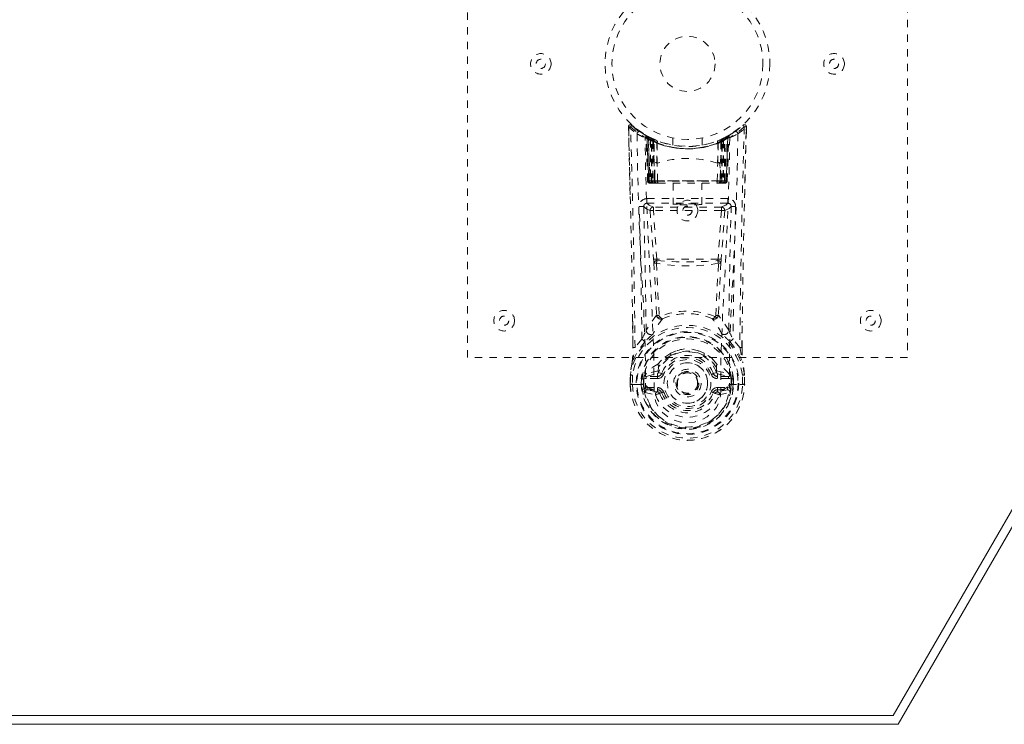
# Model space of a CAD drawing. Header units: inches. Extents: x 4.1 to 63.6, y 13.1 to 38.9.
# Tile 4 of 6: x 36.8 to 50.2, y 13.1 to 22.7. Entities that reach past the tile are written whole.
import ezdxf

# ---------------------------------------------------------------- set-up
doc = ezdxf.new("R2010")
doc.units = ezdxf.units.IN
doc.header["$MEASUREMENT"] = 0
doc.linetypes.add('SLD-Dashed', pattern=[0.075, 0.05, -0.025])
doc.linetypes.add('SLD-Solid', pattern=[0])

msp = doc.modelspace()

# ---------------------------------------------------------------- linework, layer by layer
at = {"color": 7, "linetype": 'SLD-Solid', "lineweight": 15}
for p, q in [((63.642, 38.865), (48.767, 13.101)), ((48.698, 13.219), (63.437, 38.747)), ((63.437, 38.747), (48.698, 13.219)), ((19.085, 13.219), (48.698, 13.219)), ((48.698, 13.219), (19.085, 13.219)), ((48.767, 13.101), (19.017, 13.101))]:
    msp.add_line(p, q, dxfattribs=at)
at = {"color": 7, "linetype": 'SLD-Dashed', "lineweight": 0}
for p, q in [((42.892, 18.101), (42.892, 26.101)), ((48.892, 26.101), (48.892, 18.101)), ((45.087, 21.191), (45.086, 21.241)), ((45.088, 21.241), (45.089, 21.191)), ((45.11, 20.317), (45.09, 21.234)), ((46.694, 21.195), (46.695, 21.241)), ((46.696, 21.195), (46.697, 21.241)), ((45.326, 21.125), (45.313, 21.133)), ((45.332, 21.121), (45.319, 21.129)), ((45.326, 21.125), (45.326, 21.125)), ((45.341, 21.101), (45.327, 21.109)), ((45.349, 20.505), (45.327, 21.109)), ((45.329, 21.123), (45.329, 21.123)), ((45.362, 20.505), (45.341, 21.101)), ((45.341, 21.101), (45.362, 20.505)), ((45.341, 21.101), (45.341, 21.101)), ((45.344, 21.115), (45.344, 21.115)), ((45.409, 21.082), (45.344, 21.115)), ((45.36, 21.093), (45.38, 20.501)), ((45.426, 21.056), (45.36, 21.09)), ((45.38, 20.505), (45.36, 21.09)), ((45.388, 21.06), (45.4, 21.086)), ((45.692, 21.09), (45.692, 20.993)), ((46.092, 20.993), (46.092, 21.09)), ((46.424, 21.09), (46.357, 21.056)), ((46.439, 21.115), (46.374, 21.082)), ((46.401, 20.501), (46.423, 21.093)), ((46.403, 20.505), (46.424, 21.09)), ((46.442, 21.101), (46.421, 20.505)), ((46.421, 20.505), (46.442, 21.101)), ((46.435, 20.505), (46.456, 21.109)), ((46.439, 21.115), (46.439, 21.115)), ((46.456, 21.109), (46.442, 21.101)), ((46.442, 21.101), (46.442, 21.101)), ((46.454, 21.123), (46.454, 21.123)), ((46.47, 21.133), (46.457, 21.125)), ((46.457, 21.125), (46.457, 21.125)), ((46.564, 21.196), (46.546, 21.178)), ((45.388, 21.06), (45.388, 20.505)), ((45.406, 21.052), (45.388, 21.06)), ((45.401, 21.054), (45.42, 21.045)), ((45.402, 20.505), (45.401, 21.054)), ((45.406, 21.052), (45.418, 21.078)), ((45.406, 20.505), (45.406, 21.052)), ((45.411, 21.081), (45.409, 21.082)), ((45.418, 21.078), (45.411, 21.081)), ((45.42, 21.045), (45.432, 21.071)), ((45.42, 21.045), (45.42, 20.505)), ((45.439, 21.037), (45.42, 21.045)), ((45.42, 21.045), (45.42, 20.505)), ((45.426, 21.056), (45.428, 21.055)), ((45.445, 20.505), (45.426, 21.056)), ((45.428, 21.055), (45.445, 20.556)), ((45.431, 21.072), (45.45, 21.064)), ((45.439, 21.037), (45.45, 21.064)), ((45.439, 20.505), (45.439, 21.037)), ((45.477, 21.024), (45.473, 21.026)), ((45.475, 20.748), (45.473, 21.026)), ((45.481, 21.051), (45.477, 21.053)), ((45.477, 21.024), (45.48, 20.747)), ((46.307, 21.053), (46.302, 21.051)), ((46.304, 20.747), (46.306, 21.024)), ((46.31, 21.026), (46.306, 21.024)), ((46.31, 21.026), (46.308, 20.748)), ((46.333, 21.064), (46.352, 21.072)), ((46.357, 21.056), (46.338, 20.505)), ((46.338, 20.556), (46.355, 21.055)), ((46.364, 21.045), (46.345, 21.037)), ((46.345, 21.037), (46.345, 20.505)), ((46.355, 21.055), (46.357, 21.056)), ((46.363, 21.045), (46.382, 21.054)), ((46.363, 20.505), (46.364, 21.045)), ((46.363, 20.505), (46.363, 21.045)), ((46.374, 21.082), (46.372, 21.081)), ((46.395, 21.06), (46.377, 21.052)), ((46.377, 21.052), (46.377, 20.505)), ((46.382, 21.054), (46.382, 20.505)), ((46.395, 20.505), (46.395, 21.06)), ((45.478, 20.746), (45.48, 20.747)), ((45.484, 20.503), (45.478, 20.746)), ((46.299, 20.503), (46.305, 20.746)), ((46.304, 20.747), (46.305, 20.746)), ((45.349, 20.505), (45.362, 20.505)), ((45.38, 20.505), (45.445, 20.505)), ((45.388, 20.505), (45.406, 20.505)), ((45.389, 20.476), (45.402, 20.476)), ((45.392, 20.476), (45.402, 20.476)), ((45.41, 20.476), (45.401, 20.478)), ((45.42, 20.505), (45.402, 20.505)), ((45.402, 20.476), (45.403, 20.476)), ((46.377, 20.505), (45.406, 20.505)), ((45.41, 20.476), (45.468, 20.476)), ((45.42, 20.505), (45.439, 20.505)), ((45.42, 20.505), (46.363, 20.505)), ((46.345, 20.505), (45.439, 20.505)), ((45.468, 20.476), (45.439, 20.476)), ((45.446, 20.505), (45.445, 20.505)), ((45.446, 20.505), (45.446, 20.504)), ((45.475, 20.476), (45.491, 20.476)), ((45.475, 20.476), (45.475, 20.476)), ((45.491, 20.476), (46.292, 20.476)), ((45.697, 20.476), (45.697, 20.186)), ((46.087, 20.186), (46.087, 20.476)), ((46.292, 20.476), (46.308, 20.476)), ((46.308, 20.476), (46.308, 20.476)), ((46.315, 20.476), (46.373, 20.476)), ((46.344, 20.476), (46.315, 20.476)), ((46.338, 20.505), (46.337, 20.505)), ((46.337, 20.504), (46.337, 20.505)), ((46.338, 20.505), (46.403, 20.505)), ((46.344, 20.476), (46.344, 20.476)), ((46.344, 20.476), (46.363, 20.476)), ((46.345, 20.505), (46.363, 20.505)), ((46.382, 20.505), (46.363, 20.505)), ((46.377, 20.505), (46.395, 20.505)), ((46.38, 20.476), (46.381, 20.476)), ((46.381, 20.476), (46.391, 20.476)), ((46.381, 20.476), (46.395, 20.476)), ((46.403, 20.505), (46.403, 20.505)), ((46.421, 20.505), (46.435, 20.505)), ((45.34, 20.265), (45.34, 20.202)), ((46.443, 20.265), (45.34, 20.265)), ((45.34, 20.202), (46.443, 20.202)), ((45.428, 20.149), (45.428, 20.104)), ((46.355, 20.149), (45.428, 20.149)), ((46.355, 20.149), (46.355, 20.104)), ((46.443, 20.202), (46.443, 20.265)), ((45.383, 20.102), (45.43, 19.438)), ((46.355, 20.104), (45.428, 20.104)), ((45.474, 19.441), (45.428, 20.104)), ((46.355, 20.104), (46.309, 19.441)), ((46.4, 20.102), (46.354, 19.438)), ((46.355, 20.104), (46.4, 20.102)), ((46.309, 19.441), (45.474, 19.441)), ((45.505, 18.67), (45.505, 18.67)), ((46.278, 18.67), (46.278, 18.67)), ((45.147, 18.232), (45.143, 18.592)), ((46.636, 18.232), (46.64, 18.577)), ((45.27, 18.351), (45.177, 18.235)), ((46.606, 18.235), (46.513, 18.351)), ((45.739, 18.189), (45.664, 18.16)), ((46.119, 18.16), (46.045, 18.188)), ((48.892, 18.101), (42.892, 18.101)), ((45.538, 18.063), (45.489, 18.009)), ((46.294, 18.009), (46.245, 18.063)), ((45.112, 17.863), (45.112, 17.859)), ((45.493, 17.916), (45.327, 17.878)), ((45.331, 17.842), (45.483, 17.879)), ((45.483, 17.879), (45.496, 17.896)), ((45.483, 17.842), (45.483, 17.879)), ((45.495, 17.963), (45.493, 17.916)), ((45.496, 17.896), (45.539, 17.881)), ((46.245, 17.881), (46.287, 17.896)), ((46.287, 17.896), (46.3, 17.879)), ((46.288, 17.963), (46.29, 17.916)), ((46.29, 17.916), (46.457, 17.878)), ((46.3, 17.842), (46.3, 17.879)), ((46.3, 17.879), (46.452, 17.842)), ((46.671, 17.859), (46.671, 17.863)), ((45.111, 17.732), (45.112, 17.859)), ((45.111, 17.732), (45.115, 17.732)), ((45.113, 17.859), (45.113, 17.731)), ((45.115, 17.732), (45.141, 17.732)), ((45.142, 17.859), (45.141, 17.735)), ((45.141, 17.732), (45.159, 17.732)), ((45.159, 17.733), (45.178, 17.732)), ((45.159, 17.732), (45.159, 17.733)), ((45.178, 17.732), (45.32, 17.732)), ((45.262, 17.736), (45.263, 17.81)), ((45.292, 17.737), (45.262, 17.736)), ((45.262, 17.736), (45.262, 17.736)), ((45.292, 17.808), (45.263, 17.81)), ((45.297, 17.822), (45.292, 17.809)), ((45.292, 17.808), (45.292, 17.737)), ((45.297, 17.737), (45.292, 17.737)), ((45.299, 17.658), (45.292, 17.737)), ((45.297, 17.822), (45.297, 17.737)), ((45.297, 17.822), (45.297, 17.822)), ((45.331, 17.842), (45.331, 17.812)), ((45.483, 17.842), (45.331, 17.842)), ((45.483, 17.812), (45.331, 17.812)), ((45.483, 17.812), (45.483, 17.842)), ((46.048, 17.751), (46.048, 17.747)), ((46.452, 17.842), (46.3, 17.842)), ((46.3, 17.812), (46.3, 17.842)), ((46.452, 17.812), (46.3, 17.812)), ((46.452, 17.812), (46.452, 17.842)), ((46.463, 17.732), (46.605, 17.732)), ((46.463, 17.727), (46.464, 17.732)), ((46.491, 17.809), (46.486, 17.822)), ((46.486, 17.822), (46.487, 17.737)), ((46.486, 17.822), (46.486, 17.822)), ((46.487, 17.737), (46.491, 17.737)), ((46.521, 17.81), (46.491, 17.808)), ((46.491, 17.737), (46.491, 17.808)), ((46.521, 17.736), (46.491, 17.737)), ((46.521, 17.81), (46.521, 17.81)), ((46.521, 17.81), (46.521, 17.736)), ((46.521, 17.736), (46.521, 17.736)), ((46.605, 17.732), (46.624, 17.733)), ((46.624, 17.733), (46.624, 17.732)), ((46.624, 17.732), (46.642, 17.732)), ((46.642, 17.735), (46.641, 17.859)), ((46.642, 17.732), (46.668, 17.732)), ((46.668, 17.732), (46.672, 17.732)), ((46.67, 17.731), (46.67, 17.859)), ((46.672, 17.732), (46.671, 17.859)), ((45.314, 17.624), (45.455, 17.59)), ((45.344, 17.69), (45.344, 17.66)), ((45.344, 17.69), (45.483, 17.69)), ((45.483, 17.631), (45.344, 17.66)), ((45.344, 17.66), (45.483, 17.66)), ((45.483, 17.69), (45.483, 17.66)), ((45.483, 17.66), (45.483, 17.631)), ((45.539, 17.621), (45.511, 17.611)), ((46.272, 17.611), (46.245, 17.621)), ((46.3, 17.66), (46.3, 17.69)), ((46.3, 17.69), (46.439, 17.69)), ((46.3, 17.631), (46.3, 17.66)), ((46.439, 17.66), (46.3, 17.631)), ((46.3, 17.66), (46.439, 17.66)), ((46.328, 17.59), (46.469, 17.624)), ((46.439, 17.66), (46.439, 17.69))]:
    msp.add_line(p, q, dxfattribs=at)
at = {"color": 7, "linetype": 'SLD-Dashed', "lineweight": 0, "flags": 128}
for points in [[(46.672, 20.273), (46.673, 20.347), (46.677, 20.52), (46.681, 20.729), (46.687, 20.976), (46.693, 21.234)], [(45.204, 21.148), (45.211, 20.695), (45.223, 20.246), (45.241, 19.802), (45.262, 19.366), (45.293, 18.8), (45.316, 18.253), (45.32, 17.727)], [(45.437, 17.66), (45.433, 18.19), (45.409, 18.739), (45.377, 19.307), (45.354, 19.743), (45.336, 20.188), (45.322, 20.639), (45.314, 21.092)], [(45.335, 21.12), (45.329, 21.124), (45.326, 21.125)], [(45.358, 21.098), (45.353, 21.108), (45.347, 21.113)], [(45.399, 21.084), (45.392, 21.089), (45.384, 21.094)], [(46.469, 21.092), (46.461, 20.639), (46.448, 20.188), (46.429, 19.743), (46.406, 19.307), (46.374, 18.739), (46.35, 18.19), (46.346, 17.66)], [(46.395, 21.06), (46.391, 21.07), (46.387, 21.079), (46.384, 21.084), (46.383, 21.086)], [(46.399, 21.094), (46.391, 21.089), (46.384, 21.084)], [(46.579, 21.148), (46.572, 20.695), (46.56, 20.246), (46.542, 19.802), (46.521, 19.366), (46.49, 18.8), (46.467, 18.253), (46.463, 17.727)], [(45.401, 21.054), (45.406, 21.063), (45.41, 21.072), (45.413, 21.078), (45.413, 21.08)], [(45.431, 21.072), (45.43, 21.07), (45.428, 21.064), (45.424, 21.055), (45.42, 21.045)], [(46.345, 21.037), (46.34, 21.047), (46.337, 21.056), (46.334, 21.062), (46.333, 21.064)], [(46.351, 21.071), (46.352, 21.069), (46.354, 21.064), (46.358, 21.055), (46.363, 21.045)], [(46.364, 21.045), (46.359, 21.055), (46.355, 21.064), (46.353, 21.07), (46.352, 21.072)], [(46.377, 21.052), (46.373, 21.062), (46.369, 21.07), (46.366, 21.076), (46.365, 21.078)], [(46.37, 21.08), (46.371, 21.078), (46.373, 21.072), (46.377, 21.063), (46.382, 21.054)], [(45.445, 20.556), (45.445, 20.668), (45.449, 20.724), (45.455, 20.75), (45.459, 20.755), (45.462, 20.757), (45.463, 20.757), (45.465, 20.757), (45.468, 20.756), (45.471, 20.754), (45.475, 20.748)], [(45.475, 20.748), (45.476, 20.747), (45.477, 20.746), (45.478, 20.746), (45.478, 20.746)], [(46.305, 20.746), (46.305, 20.746), (46.306, 20.746), (46.307, 20.747), (46.308, 20.748)], [(46.308, 20.748), (46.312, 20.754), (46.315, 20.756), (46.318, 20.757), (46.32, 20.757), (46.321, 20.757), (46.324, 20.755), (46.328, 20.75), (46.334, 20.724), (46.338, 20.668), (46.338, 20.556)], [(45.445, 20.556), (45.445, 20.555), (45.446, 20.505)], [(46.337, 20.505), (46.338, 20.555), (46.338, 20.556)], [(45.388, 20.505), (45.373, 20.505), (45.36, 20.505), (45.351, 20.505), (45.349, 20.505), (45.349, 20.505)], [(45.362, 20.505), (45.366, 20.505), (45.375, 20.505), (45.387, 20.505), (45.402, 20.505)], [(45.42, 20.505), (45.404, 20.505), (45.397, 20.505), (45.391, 20.505), (45.386, 20.505), (45.382, 20.505), (45.38, 20.505), (45.38, 20.505)], [(45.484, 20.503), (45.687, 20.503), (45.892, 20.503), (46.097, 20.503), (46.299, 20.503)], [(46.403, 20.505), (46.403, 20.505), (46.401, 20.505), (46.397, 20.505), (46.392, 20.505), (46.386, 20.505), (46.379, 20.505), (46.363, 20.505)], [(46.382, 20.505), (46.396, 20.505), (46.409, 20.505), (46.417, 20.505), (46.421, 20.505)], [(46.435, 20.505), (46.434, 20.505), (46.432, 20.505), (46.423, 20.505), (46.41, 20.505), (46.395, 20.505)], [(45.295, 20.156), (45.324, 20.129), (45.383, 20.102)], [(45.295, 20.156), (45.315, 19.312), (45.329, 18.47)], [(45.428, 20.149), (45.369, 20.176), (45.34, 20.202)], [(46.443, 20.202), (46.414, 20.176), (46.355, 20.149)], [(46.4, 20.102), (46.459, 20.129), (46.488, 20.156)], [(46.455, 18.47), (46.468, 19.312), (46.488, 20.156)], [(45.428, 20.104), (45.412, 20.104), (45.398, 20.103), (45.388, 20.102), (45.383, 20.102)], [(45.43, 19.438), (45.434, 19.438), (45.444, 19.439), (45.459, 19.44), (45.474, 19.441)], [(45.43, 19.438), (45.432, 19.415), (45.435, 19.394)], [(45.435, 19.394), (45.453, 19.035), (45.471, 18.683)], [(46.315, 19.385), (46.176, 19.361), (46.034, 19.351), (45.892, 19.349), (45.749, 19.351), (45.608, 19.361), (45.469, 19.385)], [(45.469, 19.385), (45.488, 19.024), (45.505, 18.67)], [(45.479, 19.42), (45.476, 19.43), (45.474, 19.441)], [(46.278, 18.67), (46.295, 19.024), (46.315, 19.385)], [(46.309, 19.441), (46.307, 19.43), (46.304, 19.42)], [(46.309, 19.441), (46.324, 19.44), (46.339, 19.439), (46.349, 19.438), (46.354, 19.438)], [(46.349, 19.394), (46.33, 19.035), (46.313, 18.683)], [(46.349, 19.394), (46.351, 19.415), (46.354, 19.438)], [(45.47, 18.676), (45.396, 18.579), (45.329, 18.47)], [(45.47, 18.676), (45.472, 18.666), (45.476, 18.658), (45.482, 18.651), (45.489, 18.647), (45.496, 18.645), (45.504, 18.647), (45.511, 18.651), (45.516, 18.658)], [(46.267, 18.658), (46.273, 18.651), (46.28, 18.647), (46.287, 18.645), (46.295, 18.647), (46.302, 18.651), (46.307, 18.658), (46.311, 18.666), (46.314, 18.676)], [(46.455, 18.47), (46.387, 18.579), (46.314, 18.676)], [(45.146, 18.593), (45.147, 18.472), (45.149, 18.233)], [(46.635, 18.233), (46.636, 18.467), (46.637, 18.578)], [(45.423, 18.423), (45.418, 18.417), (45.409, 18.408)], [(46.374, 18.408), (46.365, 18.417), (46.361, 18.423)], [(45.313, 18.316), (45.214, 18.19), (45.14, 18.04)], [(46.47, 18.316), (46.571, 18.187), (46.644, 18.04)], [(45.664, 18.16), (45.566, 18.093), (45.538, 18.063)], [(46.245, 18.063), (46.218, 18.093), (46.119, 18.16)], [(45.14, 18.04), (45.123, 17.952), (45.112, 17.863)], [(45.14, 18.04), (45.138, 18.035), (45.138, 18.029)], [(46.646, 18.029), (46.645, 18.035), (46.644, 18.04)], [(46.671, 17.863), (46.66, 17.952), (46.644, 18.04)], [(45.142, 17.859), (45.136, 17.86), (45.131, 17.86), (45.126, 17.861), (45.122, 17.862), (45.118, 17.862), (45.115, 17.863), (45.113, 17.863), (45.112, 17.863)], [(45.327, 17.878), (45.319, 17.87), (45.304, 17.857)], [(45.567, 17.87), (45.561, 17.872), (45.556, 17.874), (45.551, 17.876), (45.547, 17.877), (45.544, 17.879), (45.541, 17.88), (45.539, 17.88), (45.539, 17.881)], [(46.216, 17.87), (46.222, 17.872), (46.227, 17.874), (46.232, 17.876), (46.236, 17.877), (46.239, 17.879), (46.242, 17.88), (46.244, 17.88), (46.245, 17.881)], [(46.29, 17.916), (46.289, 17.903), (46.287, 17.896), (46.287, 17.896)], [(46.479, 17.857), (46.473, 17.862), (46.457, 17.878)], [(46.671, 17.863), (46.67, 17.863), (46.668, 17.863), (46.665, 17.862), (46.661, 17.862), (46.657, 17.861), (46.652, 17.86), (46.647, 17.86), (46.641, 17.859)], [(45.141, 17.735), (45.135, 17.735), (45.129, 17.735), (45.123, 17.735), (45.118, 17.735), (45.115, 17.735), (45.112, 17.735), (45.111, 17.734), (45.111, 17.732)], [(45.112, 17.859), (45.112, 17.859), (45.113, 17.859), (45.116, 17.859), (45.119, 17.859), (45.124, 17.859), (45.129, 17.859), (45.135, 17.859), (45.142, 17.859)], [(45.292, 17.808), (45.292, 17.809), (45.292, 17.809)], [(45.331, 17.812), (45.313, 17.815), (45.297, 17.822)], [(45.32, 17.727), (45.32, 17.729), (45.32, 17.732)], [(45.32, 17.727), (45.325, 17.717), (45.332, 17.708)], [(46.463, 17.727), (46.458, 17.717), (46.451, 17.708)], [(46.486, 17.822), (46.47, 17.815), (46.452, 17.812)], [(46.491, 17.808), (46.491, 17.809), (46.491, 17.809)], [(46.641, 17.859), (46.648, 17.859), (46.654, 17.859), (46.659, 17.859), (46.664, 17.859), (46.668, 17.859), (46.67, 17.859), (46.671, 17.859), (46.671, 17.859)], [(46.672, 17.732), (46.672, 17.734), (46.671, 17.735), (46.668, 17.735), (46.665, 17.735), (46.66, 17.735), (46.655, 17.735), (46.648, 17.735), (46.642, 17.735)], [(45.302, 17.673), (45.321, 17.686), (45.344, 17.69)], [(45.437, 17.66), (45.435, 17.661), (45.433, 17.661)], [(46.346, 17.66), (46.344, 17.578), (46.324, 17.497), (46.286, 17.419), (46.23, 17.349), (46.159, 17.29), (46.077, 17.246), (45.986, 17.219), (45.892, 17.21), (45.797, 17.219), (45.706, 17.246), (45.624, 17.29), (45.553, 17.349), (45.498, 17.419), (45.459, 17.497), (45.439, 17.578), (45.437, 17.66)], [(45.511, 17.611), (45.504, 17.623), (45.5, 17.627), (45.496, 17.629), (45.492, 17.63), (45.488, 17.631), (45.478, 17.629), (45.469, 17.626), (45.461, 17.62), (45.457, 17.616), (45.455, 17.611), (45.455, 17.592)], [(45.511, 17.611), (45.509, 17.61), (45.503, 17.608), (45.495, 17.605), (45.485, 17.601), (45.475, 17.598), (45.466, 17.594), (45.459, 17.592), (45.455, 17.591)], [(45.567, 17.632), (45.561, 17.63), (45.556, 17.628), (45.551, 17.626), (45.547, 17.624), (45.544, 17.623), (45.541, 17.622), (45.539, 17.622), (45.539, 17.621)], [(46.216, 17.632), (46.222, 17.63), (46.227, 17.628), (46.232, 17.626), (46.236, 17.624), (46.239, 17.623), (46.242, 17.622), (46.244, 17.622), (46.245, 17.621)], [(46.329, 17.592), (46.33, 17.605), (46.327, 17.615), (46.325, 17.618), (46.322, 17.621), (46.314, 17.626), (46.304, 17.629), (46.294, 17.63), (46.288, 17.629), (46.283, 17.626), (46.277, 17.621), (46.272, 17.611)], [(46.272, 17.611), (46.274, 17.61), (46.28, 17.608), (46.288, 17.605), (46.298, 17.601), (46.309, 17.598), (46.318, 17.594), (46.324, 17.592), (46.328, 17.591)], [(46.35, 17.661), (46.348, 17.661), (46.346, 17.66)], [(46.439, 17.69), (46.462, 17.686), (46.482, 17.673)]]:
    msp.add_lwpolyline(points, dxfattribs=at)
at = {"color": 7, "linetype": 'SLD-Dashed', "lineweight": 0}
for centre, radius in [((45.892, 22.101), 1.125), ((45.892, 22.101), 1.03), ((45.892, 22.101), 0.376), ((43.892, 22.101), 0.14), ((43.892, 22.101), 0.0625), ((47.892, 22.101), 0.141), ((47.892, 22.101), 0.0625), ((45.892, 20.101), 0.141), ((45.892, 20.101), 0.0625), ((43.392, 18.601), 0.141), ((48.392, 18.601), 0.141), ((43.392, 18.601), 0.0625), ((48.392, 18.601), 0.0625), ((45.892, 17.751), 0.7), ((45.892, 17.751), 0.69), ((45.892, 17.751), 0.623), ((45.892, 17.751), 0.32), ((45.892, 17.751), 0.275), ((45.892, 17.751), 0.188), ((45.892, 17.751), 0.157), ((45.892, 17.751), 0.142), ((45.892, 17.751), 0.14), ((45.892, 17.751), 0.138)]:
    msp.add_circle(centre, radius, dxfattribs=at)
for centre, radius, start, end in [((45.116, 21.242), 0.03, 47.9297, 181.4922), ((45.125, 20.611), 0.631, 90.8134, 93.54), ((45.876, 22.125), 1.185, 228.2238, 235.502), ((45.519, 20.892), 0.534, 135.8715, 139.0619), ((-98.452, 16.831), 143.636, 0.56033, 1.75994), ((45.892, 22.103), 1.158, 227.9756, 312.0241), ((45.887, 22.094), 1.119, 228.0236, 235.4125), ((45.493, 21.587), 0.483, 223.7148, 237.8688), ((45.904, 22.085), 1.107, 304.5499, 311.8182), ((45.908, 22.124), 1.185, 304.4969, 311.7777), ((196.67, 16.7), 150.072, 178.26579, 179.41394), ((46.667, 21.242), 0.03, 358.5068, 132.0703), ((45.68, 20.357), 1.326, 41.8908, 43.1758), ((46.679, 21.149), 0.0941, 78.647, 96.9995), ((-92.496, 16.954), 137.649, 0.68187, 1.76385), ((45.234, 21.148), 0.03, 55.9404, 180.2015), ((45.877, 22.34), 1.369, 240.5367, 245.6789), ((45.892, 22.101), 1.128, 235.39, 240.5509), ((45.297, 21.108), 0.03, 1.9876, 59.1134), ((45.355, 21.08), 0.043, 114.3132, 163.0444), ((45.892, 22.132), 1.19, 240.9437, 299.0563), ((45.3, 21.108), 0.0272, 359.3048, 40.3016), ((45.816, 21.964), 0.971, 239.6354, 243.7715), ((45.311, 21.1), 0.0299, 1.7782, 59.8751), ((45.311, 21.1), 0.0299, 1.9055, 59.8878), ((45.842, 21.687), 0.774, 228.3596, 234.0901), ((45.892, 22.101), 1.127, 240.552, 299.448), ((45.84, 21.68), 0.765, 229.2498, 234.9576), ((45.33, 21.089), 0.0299, 1.8128, 60.9244), ((45.891, 22.1), 1.126, 240.9503, 245.9079), ((45.84, 21.672), 0.755, 230.4512, 236.1349), ((45.89, 22.103), 1.13, 294.1002, 299.041), ((45.943, 21.672), 0.755, 303.8643, 309.5496), ((45.944, 21.679), 0.763, 305.0372, 310.7557), ((45.94, 21.689), 0.777, 305.9193, 311.6311), ((45.967, 21.966), 0.973, 296.2316, 300.3615), ((46.454, 21.089), 0.0299, 119.1018, 178.1884), ((46.454, 21.089), 0.03, 119.063, 163.2386), ((46.472, 21.1), 0.0299, 120.1122, 178.0945), ((46.472, 21.1), 0.0299, 120.1282, 178.2145), ((45.892, 22.101), 1.127, 299.4469, 304.6122), ((46.428, 21.08), 0.0429, 16.9315, 65.7162), ((46.486, 21.108), 0.03, 120.8858, 178.0172), ((46.483, 21.108), 0.0272, 139.6901, 180.7035), ((45.906, 22.34), 1.368, 294.321, 299.4634), ((46.549, 21.148), 0.03, 359.8127, 124.0454), ((184.561, 16.949), 137.931, 178.23608, 179.32385), ((45.892, 22.1), 1.155, 245.1325, 294.8675), ((45.396, 21.055), 0.0297, 1.5082, 64.5488), ((45.398, 21.054), 0.0297, 1.5042, 64.6554), ((45.892, 22.1), 1.155, 245.9283, 294.0717), ((45.835, 21.634), 0.707, 234.8601, 239.2244), ((45.892, 22.1), 1.155, 246.9085, 293.0915), ((45.443, 21.044), 0.0346, 329.0837, 15.1608), ((45.447, 21.042), 0.0349, 329.36, 15.0729), ((45.892, 22.064), 1.12, 248.2839, 291.7161), ((46.336, 21.042), 0.0349, 164.917, 210.6497), ((46.34, 21.044), 0.0346, 164.8335, 210.9216), ((45.948, 21.633), 0.707, 300.7749, 305.1419), ((46.012, 21.838), 0.838, 293.5936, 295.4266), ((46.385, 21.054), 0.0297, 115.3431, 178.4937), ((46.387, 21.055), 0.0297, 115.4538, 178.4903), ((45.892, 19.48), 1.332, 71.9765, 108.0232), ((45.378, 20.506), 0.03, 181.9953, 269.994), ((45.413, 20.555), 0.0807, 218.1989, 252.5527), ((45.392, 20.506), 0.03, 181.9335, 269.9257), ((45.407, 20.504), 0.0276, 179.1219, 257.233), ((45.837, 20.498), 0.435, 179.0696, 182.8806), ((45.409, 20.498), 0.0218, 247.4009, 275.219), ((45.83, 20.498), 0.424, 179.0336, 182.9445), ((45.875, 20.498), 0.455, 179.1077, 182.7543), ((45.86, 20.498), 0.44, 179.0683, 182.8401), ((45.9, 20.498), 0.461, 179.1095, 182.7061), ((45.475, 20.506), 0.0299, 181.8069, 269.8227), ((45.48, 21.033), 0.53, 266.3905, 270.5178), ((45.476, 20.505), 0.0295, 183.4599, 269.0196), ((45.517, 20.497), 0.0334, 170.2412, 218.8813), ((46.266, 20.497), 0.0334, 321.1273, 9.7549), ((46.304, 21.033), 0.53, 269.4824, 273.6092), ((46.308, 20.506), 0.0299, 270.1764, 358.194), ((46.308, 20.505), 0.0295, 270.9991, 356.5191), ((45.884, 20.498), 0.461, 357.2899, 0.8899), ((45.923, 20.498), 0.439, 357.1599, 0.9363), ((45.907, 20.498), 0.456, 357.2471, 0.8863), ((46.368, 20.511), 0.0354, 260.9599, 350.2088), ((46.373, 20.506), 0.03, 270.0581, 358.0737), ((45.953, 20.498), 0.424, 357.0555, 0.9664), ((45.945, 20.498), 0.436, 357.1208, 0.9243), ((46.391, 20.506), 0.03, 270.0258, 358.0342), ((46.371, 20.555), 0.0807, 287.4448, 321.804), ((46.405, 20.506), 0.03, 270.0037, 358.007), ((45.34, 20.16), 0.105, 89.8868, 181.4305), ((45.258, 19.831), 0.327, 83.5347, 94.0543), ((-55.993, 17.284), 101.269, 0.6037, 1.62599), ((45.34, 20.157), 0.045, 89.8868, 181.425), ((45.428, 20.104), 0.0451, 90.3599, 183.0917), ((46.355, 20.104), 0.0451, 356.9103, 89.6261), ((46.443, 20.16), 0.105, 358.5863, 90.0965), ((46.443, 20.157), 0.045, 358.5779, 90.1118), ((46.525, 19.832), 0.326, 85.933, 96.478), ((147.784, 17.284), 101.276, 178.37405, 179.39627), ((45.477, 19.372), 0.0477, 87.4361, 152.2372), ((45.463, 19.428), 0.0441, 230.1816, 277.6317), ((45.745, 19.324), 0.283, 160.1715, 167.609), ((45.892, 24.244), 4.842, 265.1094, 274.8902), ((46.042, 19.325), 0.279, 12.3324, 19.8861), ((46.306, 19.372), 0.0477, 27.7608, 92.5663), ((46.32, 19.428), 0.0441, 262.3773, 309.8073), ((45.457, 18.682), 0.0135, 335.6172, 7.246), ((45.53, 18.683), 0.0605, 186.6668, 290.15), ((45.501, 18.71), 0.0407, 221.3933, 276.0534), ((45.521, 18.673), 0.0161, 192.2857, 252.672), ((45.891, 17.755), 0.977, 67.4211, 112.5686), ((45.892, 17.838), 0.859, 66.6049, 113.3943), ((46.254, 18.683), 0.0605, 249.8479, 353.3354), ((46.262, 18.673), 0.0161, 287.3332, 347.7601), ((46.282, 18.71), 0.0408, 263.9536, 318.5776), ((46.326, 18.682), 0.0133, 172.8179, 204.5172), ((45.892, 17.751), 0.787, 8.1858, 171.8142), ((46.563, 17.849), 1.277, 142.4871, 153.3061), ((45.563, 18.675), 0.0498, 199.5576, 255.0341), ((46.22, 18.675), 0.0498, 284.9629, 340.4413), ((45.223, 17.851), 1.273, 26.6778, 37.5285), ((45.892, 17.751), 0.758, 8.1858, 171.8142), ((44.105, 18.996), 1.332, 331.0184, 336.7434), ((47.035, 16.611), 2.424, 132.1305, 135.2898), ((45.389, 18.473), 0.0605, 182.4476, 303.619), ((46.394, 18.473), 0.0605, 236.3807, 357.5533), ((44.748, 16.61), 2.424, 44.7102, 47.8688), ((47.68, 18.997), 1.334, 203.2609, 208.9774), ((45.892, 17.751), 0.632, 5.3575, 174.6425), ((45.434, 18.506), 0.226, 223.4631, 237.5596), ((45.892, 17.751), 0.602, 5.5122, 174.4878), ((46.356, 18.498), 0.215, 302.0824, 316.8955), ((43.835, 18.191), 1.312, 352.9099, 1.7774), ((41.017, 18.928), 4.217, 347.8424, 350.5475), ((45.169, 18.182), 0.0537, 81.0722, 113.5768), ((45.891, 17.72), 0.465, 118.5169, 148.4794), ((45.892, 17.762), 0.417, 18.6622, 161.3015), ((45.697, 18.15), 0.0346, 162.6932, 217.8351), ((45.892, 17.723), 0.463, 61.3226, 118.6787), ((45.892, 17.813), 0.405, 67.6956, 112.1089), ((46.086, 18.15), 0.0346, 322.1697, 17.302), ((45.892, 17.72), 0.464, 31.5041, 61.5007), ((46.615, 18.182), 0.0537, 66.4266, 98.925), ((50.764, 18.928), 4.214, 189.4521, 192.1588), ((47.952, 18.191), 1.316, 178.2332, 187.0742), ((46.493, 17.738), 1.386, 167.8613, 174.9717), ((45.671, 17.615), 0.433, 114.7993, 142.5934), ((45.406, 17.974), 0.0897, 352.8473, 22.4193), ((45.892, 17.751), 0.376, 20.1713, 159.8287), ((45.892, 17.751), 0.346, 20.1712, 159.8288), ((45.892, 17.751), 0.275, 90, 270), ((45.892, 17.751), 0.275, 270.0001, 89.9999), ((46.369, 17.975), 0.0815, 156.0579, 188.6731), ((46.116, 17.62), 0.427, 37.2043, 65.4033), ((45.291, 17.738), 1.385, 5.0264, 12.1407), ((45.483, 17.901), 0.059, 270, 339.8287), ((45.483, 17.901), 0.089, 270, 339.8289), ((45.561, 17.915), 0.0674, 179.8031, 196.4936), ((45.892, 17.751), 0.157, 84.1567, 107.2456), ((46.3, 17.901), 0.089, 200.1722, 269.9988), ((46.3, 17.901), 0.059, 200.1713, 270), ((45.892, 17.751), 0.781, 181.2987, 358.7132), ((45.892, 17.751), 0.78, 181.4115, 358.5885), ((45.892, 17.751), 0.751, 181.2112, 358.7888), ((45.892, 17.751), 0.63, 181.332, 358.668), ((45.427, 17.812), 0.131, 160.0112, 175.483), ((45.892, 17.751), 0.595, 181.3275, 187.5324), ((45.892, 17.751), 0.6, 190.4653, 358.6279), ((45.33, 17.872), 0.0304, 210.7903, 270.6159), ((45.892, 17.712), 0.572, 177.9355, 2.0645), ((46.453, 17.872), 0.0304, 269.3841, 329.2097), ((46.395, 17.821), 0.0911, 1.0926, 23.4099), ((45.892, 17.751), 0.595, 352.4676, 358.6725), ((45.526, 17.703), 0.227, 187.5946, 200.4206), ((45.343, 17.63), 0.0298, 88.5007, 192.2525), ((45.452, 17.835), 0.175, 226.4363, 263.5824), ((45.484, 17.601), 0.03, 90.8928, 199.8097), ((45.483, 17.601), 0.089, 20.1704, 90.0007), ((45.483, 17.601), 0.059, 20.1713, 90), ((45.483, 17.601), 0.0298, 19.9064, 90.2826), ((45.892, 17.751), 0.405, 200.1906, 339.8094), ((45.892, 17.751), 0.376, 200.1713, 339.8287), ((45.892, 17.751), 0.346, 200.1713, 339.8287), ((46.3, 17.601), 0.089, 90.0005, 159.8284), ((46.3, 17.601), 0.059, 90, 159.8287), ((46.3, 17.601), 0.0298, 89.7177, 160.0911), ((46.301, 17.604), 0.0271, 42.0399, 91.2312), ((46.331, 17.835), 0.175, 276.4283, 313.5699), ((46.44, 17.63), 0.0298, 347.7455, 91.5013), ((46.257, 17.703), 0.227, 339.5852, 352.3996), ((45.892, 17.751), 0.465, 200.2061, 339.7911)]:
    msp.add_arc(centre, radius, start, end, dxfattribs=at)
msp.add_ellipse((45.892, 20.186), major_axis=(0.195, 0), ratio=0.034921, dxfattribs=at)

doc.saveas('drawing.dxf')
